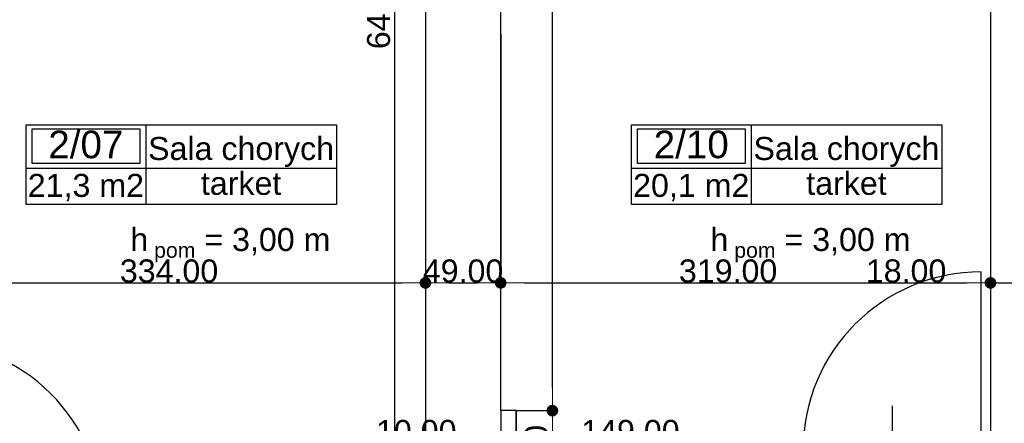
# Model space of a CAD drawing. Header units: millimetres. Extents: x -175445 to -20415, y -559200 to 231527.
# Tile 245 of 256: x -148743 to -142331, y -19121 to -16489. Entities that reach past the tile are written whole.
import ezdxf
from ezdxf.enums import TextEntityAlignment as Align

# ---------------------------------------------------------------- set-up
doc = ezdxf.new("R2010")
doc.units = ezdxf.units.MM
doc.header["$MEASUREMENT"] = 0
for name, color, linetype in [('Drzwi', 7, 'Continuous'), ('Obiekt', 7, 'Continuous'), ('Strefa', 7, 'Continuous'), ('Słup', 7, 'Continuous'), ('Tekst', 7, 'Continuous'), ('Wymiary', 63, 'Continuous'), ('Ściana', 7, 'Continuous')]:
    doc.layers.add(name, color=color, linetype=linetype)
doc.styles.add('Arial', font='txt')
doc.styles.add('Times new roman', font='txt')
doc.dimstyles.new('GENERATED_STYLE__1', dxfattribs={"dimtxt": 150, "dimasz": 152, "dimexe": 0.18, "dimexo": 0, "dimgap": 0.09, "dimtad": 1, "dimtih": 1, "dimtoh": 1, "dimlfac": 0.1, "dimzin": 0, "dimdsep": 46, "dimtxsty": 'Arial', "dimblk": 'ARROWHEAD_11', "dimblk1": 'ARROWHEAD_11', "dimblk2": 'ARROWHEAD_11', "dimcen": 0.09, "dimclrd": 114, "dimclre": 114, "dimclrt": 114, "dimazin": 0, "dimtfac": 1, "dimtdec": 4, "dimtmove": 0, "dimatfit": 3, "dimfxl": 1, "dimtolj": 1, "dimtzin": 0, "dimarcsym": 0})
doc.dimstyles.new('GENERATED_STYLE__3', dxfattribs={"dimtxt": 150, "dimasz": 152, "dimexe": 0.18, "dimexo": 0, "dimgap": 0.09, "dimtad": 1, "dimlfac": 0.1, "dimzin": 0, "dimdsep": 46, "dimtxsty": 'Arial', "dimblk": 'ARROWHEAD_11', "dimblk1": 'ARROWHEAD_11', "dimblk2": 'ARROWHEAD_11', "dimcen": 0.09, "dimclrd": 114, "dimclre": 114, "dimclrt": 114, "dimazin": 0, "dimtfac": 1, "dimtdec": 4, "dimtmove": 2, "dimatfit": 3, "dimfxl": 1, "dimtolj": 1, "dimtzin": 0, "dimarcsym": 0})

# ---------------------------------------------------------------- blocks, each defined once
blk = doc.blocks.new('Sala chorych_2_07_10', base_point=(-142230.1, 39600))
at = {"layer": 'Strefa'}
for p, q in [((-143009.1, 39882.8), (-140987.3, 39882.8)), ((-143009.1, 39364.2), (-143009.1, 39882.8)), ((-142970.1, 39856.9), (-142269, 39856.9)), ((-142970.1, 39630.6), (-142970.1, 39856.9)), ((-142269, 39856.9), (-142269, 39630.6)), ((-142230.1, 39882.8), (-142230.1, 39364.2)), ((-140987.3, 39882.8), (-140987.3, 39364.2)), ((-142269, 39630.6), (-142970.1, 39630.6)), ((-143009.1, 39600), (-140987.3, 39600)), ((-140987.3, 39364.2), (-143009.1, 39364.2))]:
    blk.add_line(p, q, dxfattribs=at)
at = {"layer": 'Strefa', "style": 'Arial'}
for tag, height, p in [('ROOM_NUMBER', 180, (-142619.6, 39754.9)), ('ROOM_NAME', 150, (-141608.7, 39728.4)), ('floor_f', 150, (-141608.7, 39501.3)), ('ROOM_CALC_AREA', 150, (-142619.6, 39487.9))]:
    blk.add_attdef(tag, text='', height=height, dxfattribs=at).set_placement(p, align=Align.MIDDLE_CENTER)
blk = doc.blocks.new('Sala chorych_2_10_13', base_point=(-138287.5, 39600))
at = {"layer": 'Strefa'}
for p, q in [((-139066.5, 39882.8), (-137044.8, 39882.8)), ((-139066.5, 39364.2), (-139066.5, 39882.8)), ((-139027.6, 39856.9), (-138326.4, 39856.9)), ((-139027.6, 39630.6), (-139027.6, 39856.9)), ((-138326.4, 39856.9), (-138326.4, 39630.6)), ((-138287.5, 39882.8), (-138287.5, 39364.2)), ((-137044.8, 39882.8), (-137044.8, 39364.2)), ((-138326.4, 39630.6), (-139027.6, 39630.6)), ((-139066.5, 39600), (-137044.8, 39600)), ((-137044.8, 39364.2), (-139066.5, 39364.2))]:
    blk.add_line(p, q, dxfattribs=at)
at = {"layer": 'Strefa', "style": 'Arial'}
for tag, height, p in [('ROOM_NUMBER', 180, (-138677, 39754.9)), ('ROOM_NAME', 150, (-137666.1, 39728.4)), ('floor_f', 150, (-137666.1, 39501.3)), ('ROOM_CALC_AREA', 150, (-138677, 39487.9))]:
    blk.add_attdef(tag, text='', height=height, dxfattribs=at).set_placement(p, align=Align.MIDDLE_CENTER)
blk = doc.blocks.new('ARROWHEAD_11')
at = {"color": 0, "linetype": 'Continuous', "lineweight": 0}
blk.add_line((0, 0), (-1, 0), dxfattribs=at)
at = {"color": 0, "linetype": 'Continuous', "lineweight": 0, "const_width": 0.25, "flags": 128}
blk.add_lwpolyline([(-0.125, 0, 1), (0.125, 0, 1)], format="xyb", close=True, dxfattribs=at)
blk = doc.blocks.new('*D2379')
at = {"layer": 'Defpoints', "color": 0}
for p in [(-146100.7, -16581.5), (-149440.7, -16716.8), (-146100.7, -18204.9)]:
    blk.add_point(p, dxfattribs=at)
at = {"layer": 'Wymiary', "color": 114, "lineweight": -2}
for p, q in [((-146100.7, -16581.5), (-146100.7, -18205.1)), ((-149440.7, -16716.8), (-149440.7, -18205.1)), ((-149288.7, -18204.9), (-146252.7, -18204.9))]:
    blk.add_line(p, q, dxfattribs=at)
at = {"layer": 'Wymiary', "color": 114, "lineweight": -2, "xscale": 152, "yscale": 152, "zscale": 152, "rotation": 180}
blk.add_blockref('ARROWHEAD_11', (-149440.7, -18204.9), dxfattribs=at)
at = {"layer": 'Wymiary', "color": 114, "lineweight": -2, "xscale": 152, "yscale": 152, "zscale": 152}
blk.add_blockref('ARROWHEAD_11', (-146100.7, -18204.9), dxfattribs=at)
at = {"layer": 'Wymiary', "color": 114, "lineweight": 13, "insert": (-147770.7, -18128.2), "char_height": 150, "attachment_point": 5, "style": 'Arial'}
blk.add_mtext('\\A1;334.00', dxfattribs=at)
blk = doc.blocks.new('*D2380')
at = {"layer": 'Defpoints', "color": 0}
for p in [(-146100.7, -16581.5), (-145610.7, -16581.5), (-145610.7, -18204.9)]:
    blk.add_point(p, dxfattribs=at)
at = {"layer": 'Wymiary', "color": 114, "lineweight": -2}
for p, q in [((-146100.7, -16581.5), (-146100.7, -18205.1)), ((-145610.7, -16581.5), (-145610.7, -18205.1)), ((-145948.7, -18204.9), (-145762.7, -18204.9))]:
    blk.add_line(p, q, dxfattribs=at)
at = {"layer": 'Wymiary', "color": 114, "lineweight": -2, "xscale": 152, "yscale": 152, "zscale": 152, "rotation": 180}
blk.add_blockref('ARROWHEAD_11', (-146100.7, -18204.9), dxfattribs=at)
at = {"layer": 'Wymiary', "color": 114, "lineweight": -2, "xscale": 152, "yscale": 152, "zscale": 152}
blk.add_blockref('ARROWHEAD_11', (-145610.7, -18204.9), dxfattribs=at)
at = {"layer": 'Wymiary', "color": 114, "lineweight": 13, "insert": (-145855.7, -18128.2), "char_height": 150, "attachment_point": 5, "style": 'Arial'}
blk.add_mtext('\\A1;49.00', dxfattribs=at)
blk = doc.blocks.new('*D2381')
at = {"layer": 'Defpoints', "color": 0}
for p in [(-142420.7, -16250.8), (-145610.7, -16581.5), (-142420.7, -18204.9)]:
    blk.add_point(p, dxfattribs=at)
at = {"layer": 'Wymiary', "color": 114, "lineweight": -2}
for p, q in [((-142420.7, -16250.8), (-142420.7, -18205.1)), ((-145610.7, -16581.5), (-145610.7, -18205.1)), ((-145458.7, -18204.9), (-142572.7, -18204.9))]:
    blk.add_line(p, q, dxfattribs=at)
at = {"layer": 'Wymiary', "color": 114, "lineweight": -2, "xscale": 152, "yscale": 152, "zscale": 152, "rotation": 180}
blk.add_blockref('ARROWHEAD_11', (-145610.7, -18204.9), dxfattribs=at)
at = {"layer": 'Wymiary', "color": 114, "lineweight": -2, "xscale": 152, "yscale": 152, "zscale": 152}
blk.add_blockref('ARROWHEAD_11', (-142420.7, -18204.9), dxfattribs=at)
at = {"layer": 'Wymiary', "color": 114, "lineweight": 13, "insert": (-144129.6, -18128.2), "char_height": 150, "attachment_point": 5, "style": 'Arial'}
blk.add_mtext('\\A1;319.00', dxfattribs=at)
blk = doc.blocks.new('*D2382')
at = {"layer": 'Defpoints', "color": 0}
for p in [(-142420.7, -16250.8), (-142240.7, -16250.8), (-142240.7, -18204.9)]:
    blk.add_point(p, dxfattribs=at)
at = {"layer": 'Wymiary', "color": 114, "lineweight": -2}
for p, q in [((-142420.7, -16250.8), (-142420.7, -18205.1)), ((-142240.7, -16250.8), (-142240.7, -18205.1)), ((-143216.4, -18204.9), (-142724.7, -18204.9)), ((-142724.7, -18204.9), (-142572.7, -18204.9)), ((-142420.7, -18204.9), (-142240.7, -18204.9)), ((-142088.7, -18204.9), (-141936.7, -18204.9))]:
    blk.add_line(p, q, dxfattribs=at)
at = {"layer": 'Wymiary', "color": 114, "lineweight": -2, "xscale": 152, "yscale": 152, "zscale": 152}
blk.add_blockref('ARROWHEAD_11', (-142420.7, -18204.9), dxfattribs=at)
at = {"layer": 'Wymiary', "color": 114, "lineweight": -2, "xscale": 152, "yscale": 152, "zscale": 152, "rotation": 180}
blk.add_blockref('ARROWHEAD_11', (-142240.7, -18204.9), dxfattribs=at)
at = {"layer": 'Wymiary', "color": 114, "lineweight": 13, "insert": (-142970.6, -18128.2), "char_height": 150, "attachment_point": 5, "style": 'Arial'}
blk.add_mtext('\\A1;18.00', dxfattribs=at)
blk = doc.blocks.new('*D2625')
at = {"layer": 'Defpoints', "color": 0}
for p in [(-146300.2, -13264.9), (-146100.7, -13264.9), (-145735.7, -19748.1)]:
    blk.add_point(p, dxfattribs=at)
at = {"layer": 'Wymiary', "color": 114, "lineweight": -2}
for p, q in [((-146100.7, -13264.9), (-146300.4, -13264.9)), ((-146300.2, -19596.1), (-146300.2, -13416.9)), ((-145735.7, -19748.1), (-146300.4, -19748.1))]:
    blk.add_line(p, q, dxfattribs=at)
at = {"layer": 'Wymiary', "color": 114, "lineweight": -2, "xscale": 152, "yscale": 152, "zscale": 152}
for p, rotation in [((-146300.2, -13264.9), 90), ((-146300.2, -19748.1), 270)]:
    blk.add_blockref('ARROWHEAD_11', p, dxfattribs=dict(at, rotation=rotation))
at = {"layer": 'Wymiary', "color": 114, "lineweight": 13, "insert": (-146405.2, -16506.5), "char_height": 150, "attachment_point": 5, "rotation": 90, "style": 'Arial'}
blk.add_mtext('\\A1;645', dxfattribs=at)
blk = doc.blocks.new('*D2641')
at = {"layer": 'Defpoints', "color": 0}
for p in [(-145510.7, -19038.1), (-145274, -19038.1), (-145735.7, -19748.1)]:
    blk.add_point(p, dxfattribs=at)
at = {"layer": 'Wymiary', "color": 114, "lineweight": -2}
for p, q in [((-145510.7, -19038.1), (-145273.9, -19038.1)), ((-145274, -19596.1), (-145274, -19190.1)), ((-145735.7, -19748.1), (-145273.9, -19748.1))]:
    blk.add_line(p, q, dxfattribs=at)
at = {"layer": 'Wymiary', "color": 114, "lineweight": -2, "xscale": 152, "yscale": 152, "zscale": 152}
for p, rotation in [((-145274, -19038.1), 90), ((-145274, -19748.1), 270)]:
    blk.add_blockref('ARROWHEAD_11', p, dxfattribs=dict(at, rotation=rotation))
at = {"layer": 'Wymiary', "color": 114, "lineweight": 13, "insert": (-145379, -19393.1), "char_height": 150, "attachment_point": 5, "rotation": 90, "style": 'Arial'}
blk.add_mtext('\\A1;71.00', dxfattribs=at)
blk = doc.blocks.new('*D2642')
at = {"layer": 'Defpoints', "color": 0}
for p in [(-145610.7, -13235.7), (-145274, -13235.7), (-145510.7, -19038.1)]:
    blk.add_point(p, dxfattribs=at)
at = {"layer": 'Wymiary', "color": 114, "lineweight": -2}
for p, q in [((-145610.7, -13235.7), (-145273.9, -13235.7)), ((-145274, -18886.1), (-145274, -13387.7)), ((-145510.7, -19038.1), (-145273.9, -19038.1))]:
    blk.add_line(p, q, dxfattribs=at)
at = {"layer": 'Wymiary', "color": 114, "lineweight": -2, "xscale": 152, "yscale": 152, "zscale": 152}
for p, rotation in [((-145274, -13235.7), 90), ((-145274, -19038.1), 270)]:
    blk.add_blockref('ARROWHEAD_11', p, dxfattribs=dict(at, rotation=rotation))
at = {"layer": 'Wymiary', "color": 114, "lineweight": 13, "insert": (-145379, -16136.9), "char_height": 150, "attachment_point": 5, "rotation": 90, "style": 'Arial'}
blk.add_mtext('\\A1;577', dxfattribs=at)
blk = doc.blocks.new('*D2908')
at = {"layer": 'Defpoints', "color": 0}
for p in [(-145610.7, -19038.1), (-145510.7, -19038.1), (-145510.7, -19251.3)]:
    blk.add_point(p, dxfattribs=at)
at = {"layer": 'Wymiary', "color": 114, "lineweight": -2}
for p, q in [((-145610.7, -19038.1), (-145610.7, -19251.5)), ((-145510.7, -19038.1), (-145510.7, -19251.5)), ((-146406.4, -19251.3), (-145914.7, -19251.3)), ((-145914.7, -19251.3), (-145762.7, -19251.3)), ((-145610.7, -19251.3), (-145510.7, -19251.3)), ((-145358.7, -19251.3), (-145206.7, -19251.3))]:
    blk.add_line(p, q, dxfattribs=at)
at = {"layer": 'Wymiary', "color": 114, "lineweight": -2, "xscale": 152, "yscale": 152, "zscale": 152}
blk.add_blockref('ARROWHEAD_11', (-145610.7, -19251.3), dxfattribs=at)
at = {"layer": 'Wymiary', "color": 114, "lineweight": -2, "xscale": 152, "yscale": 152, "zscale": 152, "rotation": 180}
blk.add_blockref('ARROWHEAD_11', (-145510.7, -19251.3), dxfattribs=at)
at = {"layer": 'Wymiary', "color": 114, "lineweight": 13, "insert": (-146160.6, -19174.6), "char_height": 150, "attachment_point": 5, "style": 'Arial'}
blk.add_mtext('\\A1;10.00', dxfattribs=at)
blk = doc.blocks.new('*D2909')
at = {"layer": 'Defpoints', "color": 0}
for p in [(-145510.7, -19038.1), (-144020.7, -19251.3), (-144020.7, -19258.1)]:
    blk.add_point(p, dxfattribs=at)
at = {"layer": 'Wymiary', "color": 114, "lineweight": -2}
for p, q in [((-145510.7, -19038.1), (-145510.7, -19251.5)), ((-145358.7, -19251.3), (-144172.7, -19251.3)), ((-144020.7, -19258.1), (-144020.7, -19251.1))]:
    blk.add_line(p, q, dxfattribs=at)
at = {"layer": 'Wymiary', "color": 114, "lineweight": -2, "xscale": 152, "yscale": 152, "zscale": 152, "rotation": 180}
blk.add_blockref('ARROWHEAD_11', (-145510.7, -19251.3), dxfattribs=at)
at = {"layer": 'Wymiary', "color": 114, "lineweight": -2, "xscale": 152, "yscale": 152, "zscale": 152}
blk.add_blockref('ARROWHEAD_11', (-144020.7, -19251.3), dxfattribs=at)
at = {"layer": 'Wymiary', "color": 114, "lineweight": 13, "insert": (-144765.7, -19174.6), "char_height": 150, "attachment_point": 5, "style": 'Arial'}
blk.add_mtext('\\A1;149.00', dxfattribs=at)

msp = doc.modelspace()

# ---------------------------------------------------------------- linework, layer by layer
at = {"layer": 'Drzwi'}
msp.add_line((-142480.722, -19293.06), (-142480.722, -18133.06), dxfattribs=at)
for centre, start, end in [((-142480.722, -19293.06), 90, 180), ((-149360.722, -19748.06), 0, 90)]:
    msp.add_arc(centre, 1160, start, end, dxfattribs=at)
at = {"layer": 'Obiekt'}
msp.add_line((-143060.722, -19006.682), (-143060.722, -19408.06), dxfattribs=at)
at = {"layer": 'Słup'}
for p, q in [((-145510.722, -19038.06), (-145610.722, -19038.06)), ((-145510.722, -19748.06), (-145510.722, -19038.06))]:
    msp.add_line(p, q, dxfattribs=at)
at = {"layer": 'Ściana', "flags": 128}
for points in [[(-146100.722, -13264.909), (-146100.722, -19748.06)], [(-145610.722, -19038.061), (-145610.722, -13235.716)], [(-142420.722, -13338.06), (-142420.722, -19258.06)]]:
    msp.add_lwpolyline(points, dxfattribs=at)

# ---------------------------------------------------------------- block references
at = {"layer": 'Strefa'}
ref = msp.add_blockref('Sala chorych_2_07_10', (-147922.803, -17457.39), dxfattribs=at)
ref.add_attrib('ROOM_NAME', 'Sala chorych', dxfattribs={"color": 7, "height": 150, "style": 'Arial'}).set_placement((-147301.442, -17328.989), align=Align.MIDDLE_CENTER)
ref.add_attrib('ROOM_NUMBER', '2/07', dxfattribs={"color": 7, "height": 180, "style": 'Arial'}).set_placement((-148312.323, -17302.442), align=Align.MIDDLE_CENTER)
ref.add_attrib('ROOM_CALC_AREA', '21,3 m2', dxfattribs={"color": 7, "height": 150, "style": 'Arial'}).set_placement((-148312.323, -17569.444), align=Align.MIDDLE_CENTER)
ref.add_attrib('floor_f', 'tarket', dxfattribs={"color": 7, "height": 150, "style": 'Arial'}).set_placement((-147301.442, -17556.072), align=Align.MIDDLE_CENTER)
ref = msp.add_blockref('Sala chorych_2_10_13', (-143980.223, -17457.39), dxfattribs=at)
ref.add_attrib('ROOM_NAME', 'Sala chorych', dxfattribs={"color": 7, "height": 150, "style": 'Arial'}).set_placement((-143358.863, -17328.989), align=Align.MIDDLE_CENTER)
ref.add_attrib('ROOM_NUMBER', '2/10', dxfattribs={"color": 7, "height": 180, "style": 'Arial'}).set_placement((-144369.744, -17302.442), align=Align.MIDDLE_CENTER)
ref.add_attrib('ROOM_CALC_AREA', '20,1 m2', dxfattribs={"color": 7, "height": 150, "style": 'Arial'}).set_placement((-144369.744, -17569.444), align=Align.MIDDLE_CENTER)
ref.add_attrib('floor_f', 'tarket', dxfattribs={"color": 7, "height": 150, "style": 'Arial'}).set_placement((-143358.863, -17556.072), align=Align.MIDDLE_CENTER)

# ---------------------------------------------------------------- texts
at = {"layer": 'Tekst', "char_height": 150, "attachment_point": 2, "style": 'Times new roman'}
for insert in [(-147371.278, -17803.675), (-143592.973, -17803.675)]:
    msp.add_mtext('\\A1;{\\fArial|b0|i0|c0|p38;h\\fArial|b0|i0|c0|p38;\\A1{\\H.66x;\\S ^  pom;}\\fArial|b0|i0|c0|p38; = 3,00 m}', dxfattribs=dict(at, insert=insert))

# ---------------------------------------------------------------- dimensions: what is measured, and where the dimension line sits
at = {"layer": 'Wymiary', "color": 114, "lineweight": 13}
for base, p1, p2, text, picture, middle in [((-145274.048, -13235.716), (-145510.722, -19038.06), (-145610.722, -13235.716), '577', '*D2642', (-145379.048, -16136.888)), ((-146300.17, -13264.909), (-145735.722, -19748.06), (-146100.722, -13264.909), '645', '*D2625', (-146405.17, -16506.485))]:
    dim = msp.add_linear_dim(base=base, p1=p1, p2=p2, angle=90, text=text, dimstyle='GENERATED_STYLE__3', dxfattribs=at)
    dim.commit()
    dim.dimension.update_dxf_attribs({"geometry": picture, "text_midpoint": middle, "dimtype": 160, "text_rotation": 90})
for base, p1, p2, picture, middle in [((-142420.722, -18204.89), (-145610.722, -16581.485), (-142420.722, -16250.768), '*D2381', (-144129.551, -18204.89)), ((-142240.722, -18204.89), (-142420.722, -16250.768), (-142240.722, -16250.768), '*D2382', (-142970.583, -18204.89)), ((-146100.722, -18204.89), (-149440.722, -16716.827), (-146100.722, -16581.485), '*D2379', (-147770.722, -18204.89)), ((-145610.722, -18204.89), (-146100.722, -16581.485), (-145610.722, -16581.485), '*D2380', (-145855.722, -18204.89)), ((-145510.722, -19251.279), (-145610.722, -19038.06), (-145510.722, -19038.06), '*D2908', (-146160.583, -19251.279)), ((-144020.722, -19251.279), (-145510.722, -19038.06), (-144020.722, -19258.06), '*D2909', (-144765.722, -19251.279))]:
    dim = msp.add_linear_dim(base=base, p1=p1, p2=p2, dimstyle='GENERATED_STYLE__1', dxfattribs=at)
    dim.commit()
    dim.dimension.update_dxf_attribs({"geometry": picture, "text_midpoint": middle, "dimtype": 160})
dim = msp.add_linear_dim(base=(-145274.048, -19038.06), p1=(-145735.722, -19748.06), p2=(-145510.722, -19038.06), angle=90, dimstyle='GENERATED_STYLE__3', dxfattribs=at)
dim.commit()
dim.dimension.update_dxf_attribs({"geometry": '*D2641', "text_midpoint": (-145379.048, -19393.06), "dimtype": 160, "text_rotation": 90})

doc.saveas('drawing.dxf')
